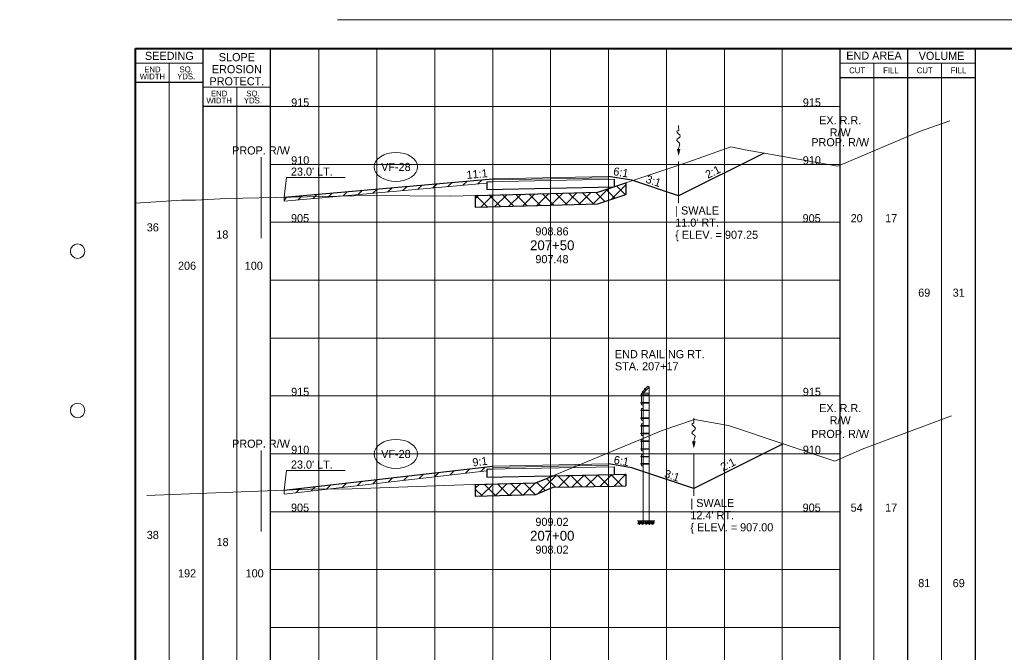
# Paper-space layout 'Layout1' of a CAD drawing. Header units: feet. Extents: x -1084 to 2301, y -843 to 1840.
# Tile 40 of 46: x -10 to 75, y 1548 to 1602. Entities that reach past the tile are written whole.
import ezdxf
from ezdxf.enums import TextEntityAlignment as Align

# ---------------------------------------------------------------- set-up
doc = ezdxf.new("R2010")
doc.units = ezdxf.units.FT
doc.header["$LTSCALE"] = 10
doc.header["$MEASUREMENT"] = 0
for name, pattern in [('cl5', [50, 1.25, -1.25, 45, -1.25, 1.25]), ('DGN Style 2', [42.257429, 25.354457, -16.902971]), ('DGN Style 3', [59.1604, 42.257429, -16.902971]), ('esmtrrex', [4.75, 0.8, -0.325, -0.325, 0.8, -0.3, 0.8, -0.3, 0.8, -0.3]), ('fencepr', [1, 0.925, 0.075]), ('rowpr', [5.45, 1, -0.225, -0.225, 4])]:
    doc.linetypes.add(name, pattern=pattern)
for name, color, linetype, lineweight in [('DR_P_Erosion_Control', 7, 'Continuous', 13), ('DR_P_Flow_Arrow', 151, 'Continuous', 13), ('DR_P_Text', 7, 'Continuous', 13), ('GE_P_CL_5', 7, 'cl5', 13), ('PV_P_Text', 7, 'Continuous', 13), ('RD_P_Cells', 7, 'Continuous', 0), ('RD_P_Fence', 230, 'fencepr', 13), ('RW_P_Fee_RW', 193, 'rowpr', 40), ('RW_X_Esmt_RR', 6, 'esmtrrex', 30), ('SH_Border', 7, 'Continuous', 40), ('SH_Data', 7, 'Continuous', 0), ('SH_Major_Grid_Line', 254, 'Continuous', 13), ('SH_Text', 7, 'Continuous', 13), ('TX_P_5', 7, 'Continuous', 13), ('TX_X_5', 7, 'Continuous', 0), ('XS_P_Finished_Grade', 3, 'Continuous', 30), ('XS_P_Pavt_Surface', 251, 'Continuous', 13), ('XS_P_Subgrade', 4, 'Continuous', 30), ('XS_P_Undercut', 230, 'Continuous', 30), ('XS_X_Ground_Line', 3, 'DGN Style 2', 13)]:
    doc.layers.add(name, color=color, linetype=linetype, lineweight=lineweight)
doc.layers.add('SH_Cut_Line', color=7, linetype='DGN Style 3', lineweight=0, plot=False)
doc.layers.add('XS_P_Pavt_Layers', color=251, linetype='Continuous', lineweight=0, transparency=0.5)
doc.styles.add('Slanted-Normal LS 0.50', font='font31.shx', dxfattribs={"height": 0.14})
doc.styles.add('Slanted-Sub Title', font='font31.shx', dxfattribs={"height": 0.17})
doc.styles.add('Style-font30', font='font30.shx')
doc.styles.add('Style-font31', font='font31.shx')

# ---------------------------------------------------------------- blocks, each defined once
blk = doc.blocks.new('XS POINT_307')
at = {"layer": 'RW_X_Esmt_RR', "linetype": 'DGN Style 3', "lineweight": 0}
blk.add_line((0, 3.5), (0, -3.5), dxfattribs=at)
blk = doc.blocks.new('GPKLBL_383')
at = {"layer": 'TX_P_5', "linetype": 'Continuous', "insert": (-0.511, 0.978), "char_height": 0.7, "attachment_point": 1, "rotation": 350.53768, "line_spacing_factor": 0.6, "style": 'Style-font31'}
blk.add_mtext('3:1', dxfattribs=at)
blk = doc.blocks.new('GPKLBL_384')
at = {"layer": 'TX_P_5', "linetype": 'Continuous', "extrusion": (0, 0, -1), "insert": (-0.489, 0.975), "char_height": 0.7, "attachment_point": 3, "text_direction": (-0.986394, 0.164399, 0), "line_spacing_factor": 0.6, "style": 'Style-font31'}
blk.add_mtext('2:1', dxfattribs=at)
blk = doc.blocks.new('GPKLBL_385')
at = {"layer": 'TX_P_5', "linetype": 'Continuous', "insert": (-0.511, 0.978), "char_height": 0.7, "attachment_point": 1, "rotation": 350.53768, "line_spacing_factor": 0.6, "style": 'Style-font31'}
blk.add_mtext('6:1', dxfattribs=at)
blk = doc.blocks.new('DFL-P_71')
at = {"layer": 'DR_P_Flow_Arrow', "color": 151, "linetype": 'Continuous', "lineweight": 13}
blk.add_open_spline([(-0.08, 0), (-0.081, 0), (-0.082, 0), (-0.083, 0), (-0.094, 0), (-0.105, 0.005), (-0.116, 0.008), (-0.123, 0.01), (-0.131, 0.013), (-0.137, 0.015), (-0.152, 0.02), (-0.165, -0.02), (-0.179, -0.022), (-0.195, -0.023), (-0.212, 0.018), (-0.228, 0.019), (-0.245, 0.021), (-0.266, -0.028), (-0.284, -0.022), (-0.29, -0.02), (-0.287, 0.001), (-0.295, 0.001), (-0.313, 0), (-0.332, 0), (-0.35, 0)], degree=3, knots=[0, 0, 0, 0, 0.009646, 0.009646, 0.009646, 0.112481, 0.112481, 0.112481, 0.179673, 0.179673, 0.179673, 0.350625, 0.350625, 0.350625, 0.544565, 0.544565, 0.544565, 0.756426, 0.756426, 0.756426, 0.832712, 0.832712, 0.832712, 1, 1, 1, 1], dxfattribs=at)
at = {"layer": 'DR_P_Flow_Arrow', "color": 151, "linetype": 'Continuous', "lineweight": 0, "extrusion": (0, 0, -1)}
blk.add_solid([(0.08, 0.021), (0, 0), (0.08, -0.021)], dxfattribs=at)
blk = doc.blocks.new('RCP_1')
at = {"layer": 'RD_P_Cells'}
for points, knots in [([(0.02, 0.09), (0.03, 0.1), (0.05, 0.11), (0.07, 0.11), (0.07, 0.12), (0.08, 0.1), (0.08, 0.09), (0.08, 0.08), (0.07, 0.07), (0.06, 0.06), (0.05, 0.05), (0.02, 0.04), (0.02, 0.05), (0.01, 0.06), (0.01, 0.07), (0.01, 0.08), (0.01, 0.08), (0.01, 0.08), (0.01, 0.09), (0.02, 0.09), (0.02, 0.09), (0.02, 0.09)], [0, 0, 0, 0, 0.258176, 0.258176, 0.258176, 0.385117, 0.385117, 0.385117, 0.555016, 0.555016, 0.555016, 0.785627, 0.785627, 0.785627, 0.908123, 0.908123, 0.908123, 0.969027, 0.969027, 0.969027, 1, 1, 1, 1]), ([(0.05, 0.33), (0.06, 0.33), (0.06, 0.34), (0.07, 0.34), (0.08, 0.35), (0.09, 0.35), (0.1, 0.35), (0.11, 0.35), (0.12, 0.35), (0.12, 0.34), (0.13, 0.33), (0.13, 0.33), (0.13, 0.32), (0.12, 0.31), (0.12, 0.3), (0.11, 0.29), (0.1, 0.28), (0.09, 0.28), (0.08, 0.28), (0.07, 0.28), (0.05, 0.27), (0.04, 0.28), (0.04, 0.29), (0.03, 0.29), (0.03, 0.3), (0.03, 0.31), (0.04, 0.32), (0.04, 0.32), (0.04, 0.32), (0.04, 0.33), (0.05, 0.33)], [0, 0, 0, 0, 0.107172, 0.107172, 0.107172, 0.224609, 0.224609, 0.224609, 0.311187, 0.311187, 0.311187, 0.390245, 0.390245, 0.390245, 0.521508, 0.521508, 0.521508, 0.650159, 0.650159, 0.650159, 0.785017, 0.785017, 0.785017, 0.874079, 0.874079, 0.874079, 0.953282, 0.953282, 0.953282, 1, 1, 1, 1]), ([(0.16, 0.26), (0.17, 0.26), (0.19, 0.27), (0.2, 0.27), (0.22, 0.27), (0.22, 0.25), (0.23, 0.23), (0.23, 0.22), (0.23, 0.2), (0.22, 0.19), (0.2, 0.18), (0.19, 0.17), (0.17, 0.17), (0.16, 0.16), (0.14, 0.16), (0.13, 0.17), (0.12, 0.17), (0.11, 0.18), (0.11, 0.18), (0.1, 0.2), (0.1, 0.22), (0.11, 0.23), (0.11, 0.24), (0.12, 0.24), (0.13, 0.25), (0.13, 0.25), (0.14, 0.26), (0.15, 0.26), (0.15, 0.26), (0.15, 0.26), (0.16, 0.26)], [0, 0, 0, 0, 0.126661, 0.126661, 0.126661, 0.253188, 0.253188, 0.253188, 0.368171, 0.368171, 0.368171, 0.509113, 0.509113, 0.509113, 0.63015, 0.63015, 0.63015, 0.70369, 0.70369, 0.70369, 0.826515, 0.826515, 0.826515, 0.907901, 0.907901, 0.907901, 0.976801, 0.976801, 0.976801, 1, 1, 1, 1]), ([(0.16, 0.11), (0.17, 0.11), (0.18, 0.11), (0.19, 0.12), (0.21, 0.12), (0.23, 0.12), (0.25, 0.1), (0.26, 0.09), (0.26, 0.07), (0.26, 0.06), (0.25, 0.05), (0.24, 0.03), (0.23, 0.02), (0.21, 0), (0.18, 0), (0.16, 0.01), (0.15, 0.02), (0.13, 0.03), (0.13, 0.05), (0.12, 0.06), (0.13, 0.07), (0.14, 0.08), (0.14, 0.09), (0.14, 0.09), (0.15, 0.1), (0.15, 0.1), (0.15, 0.1), (0.16, 0.11)], [0, 0, 0, 0, 0.098896, 0.098896, 0.098896, 0.24332, 0.24332, 0.24332, 0.355319, 0.355319, 0.355319, 0.496743, 0.496743, 0.496743, 0.673566, 0.673566, 0.673566, 0.816859, 0.816859, 0.816859, 0.906168, 0.906168, 0.906168, 0.969895, 0.969895, 0.969895, 1, 1, 1, 1]), ([(0.29, 0.35), (0.3, 0.35), (0.31, 0.36), (0.32, 0.36), (0.34, 0.36), (0.34, 0.33), (0.34, 0.32), (0.33, 0.31), (0.32, 0.3), (0.31, 0.3), (0.3, 0.29), (0.28, 0.29), (0.27, 0.3), (0.27, 0.31), (0.27, 0.32), (0.27, 0.33), (0.27, 0.33), (0.28, 0.34), (0.28, 0.34), (0.28, 0.35), (0.28, 0.35), (0.29, 0.35)], [0, 0, 0, 0, 0.188286, 0.188286, 0.188286, 0.356428, 0.356428, 0.356428, 0.541746, 0.541746, 0.541746, 0.732506, 0.732506, 0.732506, 0.852511, 0.852511, 0.852511, 0.937171, 0.937171, 0.937171, 1, 1, 1, 1]), ([(0.31, 0.2), (0.32, 0.21), (0.33, 0.21), (0.34, 0.22), (0.35, 0.22), (0.36, 0.2), (0.36, 0.18), (0.37, 0.17), (0.36, 0.16), (0.35, 0.14), (0.34, 0.13), (0.33, 0.13), (0.32, 0.12), (0.31, 0.12), (0.3, 0.12), (0.29, 0.13), (0.28, 0.14), (0.27, 0.15), (0.27, 0.16), (0.28, 0.17), (0.28, 0.19), (0.29, 0.19), (0.29, 0.2), (0.3, 0.2), (0.31, 0.2)], [0, 0, 0, 0, 0.135762, 0.135762, 0.135762, 0.276579, 0.276579, 0.276579, 0.425633, 0.425633, 0.425633, 0.565886, 0.565886, 0.565886, 0.678149, 0.678149, 0.678149, 0.814077, 0.814077, 0.814077, 0.922173, 0.922173, 0.922173, 1, 1, 1, 1])]:
    blk.add_open_spline(points, degree=3, knots=knots, dxfattribs=at)
blk = doc.blocks.new('XS POINT_308')
at = {"layer": 'RW_P_Fee_RW', "linetype": 'Continuous', "lineweight": 13}
blk.add_line((0, 3.5), (0, -3.5), dxfattribs=at)
blk = doc.blocks.new('XS POINT_309')
at = {"layer": 'RW_P_Fee_RW', "linetype": 'Continuous', "lineweight": 13}
blk.add_line((0, 3.5), (0, -3.5), dxfattribs=at)
blk = doc.blocks.new('GPKLBL_386')
at = {"layer": 'TX_P_5', "linetype": 'Continuous', "extrusion": (0, 0, -1), "insert": (-0.462, 0.97), "char_height": 0.7, "attachment_point": 3, "text_direction": (-0.986394, 0.164399, 0), "line_spacing_factor": 0.6, "style": 'Style-font31'}
blk.add_mtext('9:1', dxfattribs=at)
blk = doc.blocks.new('XS POINT_310')
at = {"layer": 'RW_X_Esmt_RR', "linetype": 'DGN Style 3', "lineweight": 0}
blk.add_line((0, 3.5), (0, -3.5), dxfattribs=at)
blk = doc.blocks.new('GPKLBL_387')
at = {"layer": 'TX_P_5', "linetype": 'Continuous', "insert": (-0.511, 0.978), "char_height": 0.7, "attachment_point": 1, "rotation": 350.53768, "line_spacing_factor": 0.6, "style": 'Style-font31'}
blk.add_mtext('3:1', dxfattribs=at)
blk = doc.blocks.new('GPKLBL_388')
at = {"layer": 'TX_P_5', "linetype": 'Continuous', "extrusion": (0, 0, -1), "insert": (-0.489, 0.975), "char_height": 0.7, "attachment_point": 3, "text_direction": (-0.986394, 0.164399, 0), "line_spacing_factor": 0.6, "style": 'Style-font31'}
blk.add_mtext('2:1', dxfattribs=at)
blk = doc.blocks.new('GPKLBL_389')
at = {"layer": 'TX_P_5', "linetype": 'Continuous', "insert": (-0.511, 0.978), "char_height": 0.7, "attachment_point": 1, "rotation": 350.53768, "line_spacing_factor": 0.6, "style": 'Style-font31'}
blk.add_mtext('6:1', dxfattribs=at)
blk = doc.blocks.new('DFL-P_72')
at = {"layer": 'DR_P_Flow_Arrow', "color": 151, "linetype": 'Continuous', "lineweight": 13}
blk.add_open_spline([(-0.08, 0), (-0.081, 0), (-0.082, 0), (-0.083, 0), (-0.094, 0), (-0.105, 0.005), (-0.116, 0.008), (-0.123, 0.01), (-0.131, 0.013), (-0.137, 0.015), (-0.152, 0.02), (-0.165, -0.02), (-0.179, -0.022), (-0.195, -0.023), (-0.212, 0.018), (-0.228, 0.019), (-0.245, 0.021), (-0.266, -0.028), (-0.284, -0.022), (-0.29, -0.02), (-0.287, 0.001), (-0.295, 0.001), (-0.313, 0), (-0.332, 0), (-0.35, 0)], degree=3, knots=[0, 0, 0, 0, 0.009646, 0.009646, 0.009646, 0.112481, 0.112481, 0.112481, 0.179673, 0.179673, 0.179673, 0.350625, 0.350625, 0.350625, 0.544565, 0.544565, 0.544565, 0.756426, 0.756426, 0.756426, 0.832712, 0.832712, 0.832712, 1, 1, 1, 1], dxfattribs=at)
at = {"layer": 'DR_P_Flow_Arrow', "color": 151, "linetype": 'Continuous', "lineweight": 0, "extrusion": (0, 0, -1)}
blk.add_solid([(0.08, 0.021), (0, 0), (0.08, -0.021)], dxfattribs=at)
blk = doc.blocks.new('XS POINT_311')
at = {"layer": 'RW_P_Fee_RW', "linetype": 'Continuous', "lineweight": 13}
blk.add_line((0, 3.5), (0, -3.5), dxfattribs=at)
blk = doc.blocks.new('XS POINT_312')
at = {"layer": 'RW_P_Fee_RW', "linetype": 'Continuous', "lineweight": 13}
blk.add_line((0, 3.5), (0, -3.5), dxfattribs=at)
blk = doc.blocks.new('GPKLBL_390')
at = {"layer": 'TX_P_5', "linetype": 'Continuous', "extrusion": (0, 0, -1), "insert": (-0.462, 0.97), "char_height": 0.7, "attachment_point": 3, "text_direction": (-0.986394, 0.164399, 0), "line_spacing_factor": 0.6, "style": 'Style-font31'}
blk.add_mtext('11:1', dxfattribs=at)

psp = doc.layouts.get("Layout1")

# ---------------------------------------------------------------- hatches: boundary and pattern name
at = {"layer": 'DR_P_Erosion_Control'}
h = psp.add_hatch(dxfattribs=at)
h.set_pattern_fill('HATCH', color=256, style=0, pattern_type=2)
h.set_pattern_definition([(45, (28.4612, 1588.4006), (-0.589255, 0.589255), [])])
h.paths.add_polyline_path([(30.332, 1588.496), (30.832, 1588.506), (30.832, 1588.652), (30.832, 1588.756), (12.832, 1587.16), (12.832, 1586.83), (30.332, 1588.382)])
h = psp.add_hatch(dxfattribs=at)
h.set_pattern_fill('HATCH', color=256, style=0, pattern_type=2)
h.set_pattern_definition([(45, (27.3334, 1563.3536), (-0.589255, 0.589255), [])])
h.paths.add_polyline_path([(30.332, 1563.662), (30.832, 1563.672), (30.832, 1563.817), (30.832, 1563.922), (12.832, 1561.855), (12.832, 1561.525), (30.332, 1563.534)])
at = {"layer": 'XS_P_Undercut', "lineweight": 0}
h = psp.add_hatch(dxfattribs=at)
h.set_pattern_fill('CROSSHATCH', color=256, style=0, pattern_type=2)
h.set_pattern_definition([(45, (40.1085, 1587.1919), (-0.589255, 0.589255), []), (315, (40.1085, 1587.1919), (0.589255, 0.589255), [])])
h.paths.add_polyline_path([(39.919, 1587.595), (35.833, 1587.482), (29.332, 1587.304), (29.332, 1586.304), (35.833, 1586.482), (39.919, 1586.595), (42.332, 1587.408), (42.332, 1588.408), (41.332, 1588.071), (41.332, 1588.05), (41.266, 1588.048)])
h = psp.add_hatch(dxfattribs=at)
h.set_pattern_fill('CROSSHATCH', color=256, style=0, pattern_type=2)
h.set_pattern_definition([(45, (39.3155, 1562.5739), (-0.589255, 0.589255), []), (315, (39.3155, 1562.5739), (0.589255, 0.589255), [])])
h.paths.add_polyline_path([(42.332, 1562.235), (42.332, 1563.235), (41.332, 1563.215), (36.043, 1563.109), (35.832, 1563.022), (34.545, 1562.488), (29.332, 1562.344), (29.332, 1561.344), (34.545, 1561.488), (36.043, 1562.109), (41.332, 1562.215)])

# ---------------------------------------------------------------- linework, layer by layer
at = {"layer": 'DR_P_Erosion_Control'}
for p, q in [((12.832, 1586.83), (30.332, 1588.382)), ((12.832, 1586.83), (12.832, 1587.16)), ((12.832, 1561.525), (30.332, 1563.534)), ((12.832, 1561.525), (12.832, 1561.855))]:
    psp.add_line(p, q, dxfattribs=at)
at = {"layer": 'DR_P_Erosion_Control', "flags": 128}
for points in [[(30.332, 1588.496), (30.832, 1588.506), (30.832, 1588.652), (30.832, 1588.756), (12.832, 1587.16), (12.832, 1586.83), (30.332, 1588.382), (30.332, 1588.496)], [(30.332, 1563.662), (30.832, 1563.672), (30.832, 1563.817), (30.832, 1563.922), (12.832, 1561.855), (12.832, 1561.525), (30.332, 1563.534), (30.332, 1563.662)]]:
    psp.add_lwpolyline(points, close=True, dxfattribs=at)
at = {"layer": 'DR_P_Text'}
for p, q in [((12.832, 1587.16), (13.044, 1588.87)), ((13.044, 1588.87), (18.092, 1588.87)), ((12.832, 1561.855), (13.044, 1563.565)), ((13.044, 1563.565), (18.092, 1563.565))]:
    psp.add_line(p, q, dxfattribs=at)
at = {"layer": 'DR_P_Text', "color": 7, "linetype": 'Continuous', "lineweight": 13}
for centre in [(22.477, 1589.779), (22.477, 1564.985)]:
    psp.add_ellipse(centre, major_axis=(1.875, 0), ratio=0.666667, dxfattribs=at)
at = {"layer": 'GE_P_CL_5'}
for p, q in [((46.887, 1590.252), (46.887, 1586.649)), ((48.197, 1564.981), (48.197, 1561.378))]:
    psp.add_line(p, q, dxfattribs=at)
at = {"layer": 'RD_P_Fence', "linetype": 'Continuous'}
for p, q in [((44.24, 1570.836), (43.74, 1570.336)), ((44.332, 1570.099), (43.625, 1570.099)), ((44.332, 1570.057), (43.625, 1570.057)), ((43.666, 1570.12), (43.645, 1570.12)), ((43.645, 1570.037), (43.645, 1570.12)), ((43.666, 1570.037), (43.645, 1570.037)), ((43.832, 1570.243), (43.666, 1570.243)), ((43.666, 1569.243), (43.666, 1570.243)), ((44.332, 1570.743), (43.832, 1570.243)), ((43.832, 1570.243), (43.832, 1559.214)), ((44.332, 1570.243), (43.832, 1570.243)), ((43.946, 1570.571), (44.004, 1570.63)), ((44.089, 1570.458), (43.946, 1570.6)), ((43.96, 1570.557), (43.946, 1570.571)), ((44.118, 1570.487), (43.976, 1570.63)), ((44.019, 1570.615), (44.004, 1570.63)), ((44.332, 1570.743), (44.332, 1559.214)), ((44.332, 1569.429), (43.625, 1569.429)), ((44.332, 1569.387), (43.625, 1569.387)), ((43.666, 1569.45), (43.645, 1569.45)), ((43.645, 1569.367), (43.645, 1569.45)), ((43.666, 1569.367), (43.645, 1569.367)), ((43.832, 1569.243), (43.666, 1569.243)), ((44.332, 1568.769), (43.625, 1568.769)), ((44.332, 1568.727), (43.625, 1568.727)), ((43.666, 1568.79), (43.645, 1568.79)), ((43.645, 1568.707), (43.645, 1568.79)), ((43.666, 1568.707), (43.645, 1568.707)), ((43.832, 1568.913), (43.666, 1568.913)), ((43.666, 1567.913), (43.666, 1568.913)), ((44.332, 1568.099), (43.625, 1568.099)), ((44.332, 1568.057), (43.625, 1568.057)), ((44.332, 1567.439), (43.625, 1567.439)), ((43.666, 1568.12), (43.645, 1568.12)), ((43.645, 1568.037), (43.645, 1568.12)), ((43.666, 1568.037), (43.645, 1568.037)), ((43.666, 1567.46), (43.645, 1567.46)), ((43.645, 1567.377), (43.645, 1567.46)), ((43.832, 1567.913), (43.666, 1567.913)), ((43.832, 1567.583), (43.666, 1567.583)), ((43.666, 1566.583), (43.666, 1567.583)), ((44.332, 1567.397), (43.625, 1567.397)), ((44.332, 1566.769), (43.625, 1566.769)), ((44.332, 1566.727), (43.625, 1566.727)), ((43.666, 1567.377), (43.645, 1567.377)), ((43.666, 1566.79), (43.645, 1566.79)), ((43.645, 1566.707), (43.645, 1566.79)), ((43.666, 1566.707), (43.645, 1566.707)), ((43.832, 1566.583), (43.666, 1566.583)), ((44.332, 1566.109), (43.625, 1566.109)), ((44.332, 1566.067), (43.625, 1566.067)), ((43.666, 1566.13), (43.645, 1566.13)), ((43.645, 1566.047), (43.645, 1566.13)), ((43.666, 1566.047), (43.645, 1566.047)), ((43.832, 1566.253), (43.666, 1566.253)), ((43.666, 1565.253), (43.666, 1566.253)), ((44.332, 1565.439), (43.625, 1565.439)), ((44.332, 1565.397), (43.625, 1565.397)), ((43.666, 1565.46), (43.645, 1565.46)), ((43.645, 1565.377), (43.645, 1565.46)), ((43.666, 1565.377), (43.645, 1565.377)), ((43.832, 1565.253), (43.666, 1565.253)), ((43.832, 1564.923), (43.666, 1564.923)), ((43.666, 1563.965), (43.666, 1564.923)), ((44.332, 1564.779), (43.625, 1564.779)), ((44.332, 1564.737), (43.625, 1564.737)), ((44.332, 1564.151), (43.625, 1564.151)), ((44.332, 1564.109), (43.625, 1564.109)), ((43.666, 1564.8), (43.645, 1564.8)), ((43.645, 1564.717), (43.645, 1564.8)), ((43.666, 1564.717), (43.645, 1564.717)), ((43.666, 1564.172), (43.645, 1564.172)), ((43.645, 1564.089), (43.645, 1564.172)), ((43.666, 1564.089), (43.645, 1564.089)), ((43.832, 1563.965), (43.666, 1563.965)), ((44.332, 1559.214), (43.832, 1559.214))]:
    psp.add_line(p, q, dxfattribs=at)
at = {"layer": 'RD_P_Fence'}
for p, q in [((44.332, 1570.743), (44.24, 1570.836)), ((43.625, 1570.057), (43.625, 1570.099)), ((43.832, 1570.243), (43.74, 1570.336)), ((43.946, 1570.6), (43.976, 1570.63)), ((43.625, 1569.387), (43.625, 1569.429)), ((43.625, 1568.727), (43.625, 1568.769)), ((43.625, 1568.057), (43.625, 1568.099)), ((43.625, 1567.397), (43.625, 1567.439)), ((43.625, 1566.727), (43.625, 1566.769)), ((43.625, 1566.067), (43.625, 1566.109)), ((43.625, 1565.397), (43.625, 1565.439)), ((43.625, 1564.737), (43.625, 1564.779)), ((43.625, 1564.109), (43.625, 1564.151))]:
    psp.add_line(p, q, dxfattribs=at)
at = {"layer": 'RD_P_Fence', "ltscale": 1.166667, "extrusion": (0, 0, -1)}
for centre in [(-44.318, 1570.078), (-44.318, 1569.408), (-44.318, 1568.748), (-44.318, 1568.078), (-44.318, 1567.418), (-44.318, 1566.748), (-44.318, 1566.088), (-44.318, 1565.418), (-44.318, 1564.758), (-44.318, 1564.13)]:
    psp.add_arc(centre, 0.03, 119.86589, 240.13411, dxfattribs=at)
at = {"layer": 'SH_Border', "color": 7, "linetype": 'Continuous', "lineweight": 40, "flags": 128}
psp.add_lwpolyline([(0, 1600), (157.5, 1600), (157.5, 1495), (0, 1495), (0, 1600)], close=True, dxfattribs=at)
at = {"layer": 'SH_Border', "color": 7, "linetype": 'Continuous', "lineweight": 0}
for centre in [(-5, 1582.5), (-5, 1568.75)]:
    psp.add_circle(centre, 0.625, dxfattribs=at)
at = {"layer": 'SH_Cut_Line', "color": 7, "linetype": 'DGN Style 3', "lineweight": 0, "flags": 128}
psp.add_lwpolyline([(-10, 1492.5), (160, 1492.5), (160, 1602.5), (-10, 1602.5), (-10, 1492.5)], close=True, dxfattribs=at)
at = {"layer": 'SH_Data', "color": 7, "linetype": 'Continuous', "lineweight": 30}
for p, q in [((5.832, 1495), (5.832, 1600)), ((5.832, 1495), (5.832, 1600)), ((11.665, 1495), (11.665, 1600)), ((60.832, 1495), (60.832, 1600)), ((66.667, 1495), (66.667, 1600)), ((72.5, 1495), (72.5, 1600)), ((60.832, 1597.5), (72.5, 1597.5)), ((5.832, 1597.083), (0, 1597.083)), ((11.665, 1595), (5.832, 1595))]:
    psp.add_line(p, q, dxfattribs=at)
at = {"layer": 'SH_Data', "color": 7, "linetype": 'Continuous', "lineweight": 0}
for p, q in [((5.832, 1598.75), (0, 1598.75)), ((60.832, 1598.75), (72.5, 1598.75)), ((11.665, 1596.667), (5.832, 1596.667))]:
    psp.add_line(p, q, dxfattribs=at)
at = {"layer": 'SH_Data', "color": 7, "linetype": 'Continuous', "lineweight": 13}
for p, q in [((2.916, 1495), (2.916, 1598.75)), ((63.75, 1495), (63.75, 1598.75)), ((69.583, 1495), (69.583, 1598.75)), ((8.749, 1495), (8.749, 1596.667))]:
    psp.add_line(p, q, dxfattribs=at)
at = {"layer": 'SH_Major_Grid_Line', "color": 254, "linetype": 'Continuous', "lineweight": 13}
for p, q in [((15.832, 1495), (15.832, 1600)), ((20.832, 1495), (20.832, 1600)), ((25.832, 1495), (25.832, 1600)), ((30.832, 1495), (30.832, 1600)), ((35.833, 1495), (35.833, 1600)), ((40.832, 1495), (40.832, 1600)), ((45.833, 1495), (45.833, 1600)), ((50.833, 1495), (50.833, 1600)), ((55.833, 1495), (55.833, 1600)), ((5.832, 1595), (60.832, 1595)), ((11.665, 1590), (60.832, 1590)), ((11.665, 1585), (60.832, 1585)), ((11.665, 1580), (60.832, 1580)), ((11.665, 1575), (60.832, 1575)), ((11.665, 1570), (60.832, 1570)), ((11.665, 1565), (60.832, 1565)), ((11.665, 1560), (60.832, 1560)), ((11.665, 1555), (60.832, 1555)), ((11.665, 1550), (60.832, 1550))]:
    psp.add_line(p, q, dxfattribs=at)
at = {"layer": 'XS_P_Finished_Grade'}
for p, q in [((54.269, 1590.962), (46.887, 1587.271)), ((12.832, 1587.16), (30.832, 1588.756)), ((42.832, 1588.623), (40.832, 1588.956)), ((46.887, 1587.271), (42.832, 1588.623)), ((55.903, 1565.853), (48.197, 1562)), ((42.832, 1563.788), (40.832, 1564.122)), ((12.832, 1561.855), (30.832, 1563.922)), ((48.197, 1562), (42.832, 1563.788))]:
    psp.add_line(p, q, dxfattribs=at)
at = {"layer": 'XS_P_Pavt_Layers', "color": 2, "lineweight": 13}
for p, q in [((30.332, 1588.496), (41.332, 1588.716)), ((30.832, 1588.652), (40.832, 1588.852)), ((30.832, 1563.817), (40.832, 1564.017)), ((30.332, 1563.662), (41.332, 1563.882))]:
    psp.add_line(p, q, dxfattribs=at)
at = {"layer": 'XS_P_Pavt_Surface', "color": 193}
for p, q in [((30.832, 1588.756), (40.832, 1588.956)), ((30.832, 1588.756), (30.832, 1588.506)), ((40.832, 1588.956), (40.832, 1588.706)), ((30.832, 1563.922), (40.832, 1564.122)), ((40.832, 1564.122), (40.832, 1563.872)), ((30.832, 1563.922), (30.832, 1563.672))]:
    psp.add_line(p, q, dxfattribs=at)
at = {"layer": 'XS_P_Subgrade'}
for p, q in [((41.332, 1588.716), (41.332, 1588.05)), ((30.332, 1588.496), (30.332, 1587.83)), ((30.332, 1587.83), (41.332, 1588.05)), ((30.332, 1563.662), (30.332, 1562.995)), ((30.332, 1562.995), (41.332, 1563.215)), ((41.332, 1563.882), (41.332, 1563.215)), ((41.332, 1563.882), (41.332, 1563.215))]:
    psp.add_line(p, q, dxfattribs=at)
at = {"layer": 'XS_P_Subgrade', "lineweight": 13}
for p, q in [((43.832, 1559.214), (43.325, 1559.214)), ((44.332, 1559.214), (44.825, 1559.214))]:
    psp.add_line(p, q, dxfattribs=at)
at = {"layer": 'XS_P_Undercut'}
for p, q in [((42.332, 1588.408), (42.332, 1587.408)), ((29.332, 1587.304), (29.332, 1586.304)), ((42.332, 1563.235), (42.332, 1562.235)), ((29.332, 1562.344), (29.332, 1561.344))]:
    psp.add_line(p, q, dxfattribs=at)
at = {"layer": 'XS_P_Undercut', "flags": 128}
for points in [[(29.332, 1587.304), (35.833, 1587.482), (39.919, 1587.595), (42.332, 1588.408)], [(29.332, 1586.304), (35.833, 1586.482), (39.919, 1586.595), (42.332, 1587.408)], [(29.332, 1562.344), (34.545, 1562.488), (36.043, 1563.109), (41.332, 1563.215), (42.332, 1563.235)], [(29.332, 1561.344), (34.545, 1561.488), (36.043, 1562.109), (41.332, 1562.215), (42.332, 1562.235)]]:
    psp.add_lwpolyline(points, dxfattribs=at)
at = {"layer": 'XS_P_Undercut', "lineweight": 0, "flags": 128}
for points in [[(39.919, 1587.595), (35.833, 1587.482), (29.332, 1587.304), (29.332, 1586.304), (35.833, 1586.482), (39.919, 1586.595), (42.332, 1587.408), (42.332, 1588.408), (41.332, 1588.071), (41.332, 1588.05), (41.266, 1588.048), (39.919, 1587.595)], [(42.332, 1562.235), (42.332, 1563.235), (41.332, 1563.215), (36.043, 1563.109), (35.832, 1563.022), (34.545, 1562.488), (29.332, 1562.344), (29.332, 1561.344), (34.545, 1561.488), (36.043, 1562.109), (41.332, 1562.215), (42.332, 1562.235)]]:
    psp.add_lwpolyline(points, close=True, dxfattribs=at)
at = {"layer": 'XS_X_Ground_Line', "flags": 128}
for points in [[(0, 1586.657), (3.981, 1586.913), (5.178, 1586.904), (7.865, 1587.049), (13.456, 1587.174), (20.19, 1587.304), (27.19, 1587.245), (35.833, 1587.482), (39.919, 1587.595), (47.755, 1590.234), (51.379, 1591.518), (52.631, 1591.248), (60.642, 1589.847), (67.669, 1592.836), (70.29, 1593.753)], [(0.973, 1561.402), (1.684, 1561.433), (15.82, 1561.968), (17.904, 1561.95), (29.122, 1562.338), (34.545, 1562.488), (35.832, 1563.022), (45.462, 1567.016), (48.254, 1567.954), (51.194, 1567.436), (60.373, 1564.351), (62.722, 1565.393), (70.444, 1568.292)]]:
    psp.add_lwpolyline(points, dxfattribs=at)

# ---------------------------------------------------------------- block references
at = {"layer": 'DR_P_Flow_Arrow', "color": 151, "linetype": 'Continuous', "lineweight": 0, "xscale": 7.5, "yscale": 7.5, "zscale": 7.5, "rotation": 269.9999999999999}
for name, p in [('DFL-P_72', (46.887, 1590.734)), ('DFL-P_71', (48.197, 1565.463))]:
    psp.add_blockref(name, p, dxfattribs=at)
at = {"layer": 'RD_P_Cells', "xscale": 0.75, "yscale": 0.75, "zscale": 0.75}
for p in [(43.355, 1558.901), (43.636, 1558.901), (43.953, 1558.901), (44.22, 1558.901), (44.495, 1558.901)]:
    psp.add_blockref('RCP_1', p, dxfattribs=at)
at = {"layer": 'RW_P_Fee_RW', "linetype": 'Continuous', "lineweight": 13}
for name, p in [('XS POINT_312', (60.833, 1587.823)), ('XS POINT_311', (10.833, 1587.116)), ('XS POINT_309', (60.832, 1562.624)), ('XS POINT_308', (10.832, 1561.78))]:
    psp.add_blockref(name, p, dxfattribs=at)
at = {"layer": 'RW_X_Esmt_RR', "linetype": 'DGN Style 3', "lineweight": 0}
for name, p in [('XS POINT_310', (60.832, 1588.833)), ('XS POINT_307', (60.832, 1563.971))]:
    psp.add_blockref(name, p, dxfattribs=at)
at = {"layer": 'TX_P_5', "linetype": 'Continuous', "extrusion": (0, 0, -1)}
for name, p, rotation in [('GPKLBL_390', (-29.823, 1588.667), 4.395409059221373), ('GPKLBL_388', (-50.077, 1588.879), 342.8972601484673), ('GPKLBL_386', (-29.825, 1563.806), 2.913768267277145), ('GPKLBL_384', (-51.387, 1563.607), 342.8972601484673)]:
    psp.add_blockref(name, p, dxfattribs=dict(at, rotation=rotation))
at = {"layer": 'TX_P_5', "linetype": 'Continuous'}
for name, p in [('GPKLBL_389', (41.832, 1588.79)), ('GPKLBL_385', (41.873, 1563.866))]:
    psp.add_blockref(name, p, dxfattribs=at)
at = {"layer": 'TX_P_5', "linetype": 'Continuous', "rotation": 351.0273524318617}
for name, p in [('GPKLBL_387', (44.557, 1588.06)), ('GPKLBL_383', (46.164, 1562.609))]:
    psp.add_blockref(name, p, dxfattribs=at)

# ---------------------------------------------------------------- texts
at = {"layer": 'DR_P_Text', "color": 7, "lineweight": 13, "style": 'Style-font31'}
for p in [(22.477, 1589.779), (22.477, 1564.985)]:
    psp.add_text('VF-28', height=0.7, dxfattribs=at).set_placement(p, align=Align.MIDDLE_CENTER)
at = {"layer": 'DR_P_Text', "char_height": 0.7, "attachment_point": 1, "line_spacing_factor": 0.9, "style": 'Slanted-Normal LS 0.50'}
for insert in [(13.416, 1589.725), (13.416, 1564.42)]:
    psp.add_mtext("23.0' LT.", dxfattribs=dict(at, insert=insert))
at = {"layer": 'PV_P_Text', "style": 'Slanted-Normal LS 0.50'}
for s, p in [('908.86', (35.95, 1583.864)), ('909.02', (35.95, 1558.772))]:
    psp.add_text(s, height=0.7, dxfattribs=at).set_placement(p, align=Align.CENTER)
at = {"layer": 'RW_P_Fee_RW', "linetype": 'Continuous', "lineweight": 13, "char_height": 0.7, "attachment_point": 2, "line_spacing_factor": 0.9, "style": 'Style-font31'}
for insert in [(60.833, 1592.265), (10.833, 1591.558), (60.832, 1567.066), (10.832, 1566.222)]:
    psp.add_mtext('PROP. R/W', dxfattribs=dict(at, insert=insert))
at = {"layer": 'RW_X_Esmt_RR', "linetype": 'Continuous', "lineweight": 0, "char_height": 0.7, "attachment_point": 8, "line_spacing_factor": 0.9, "style": 'Style-font31'}
for insert in [(60.832, 1592.4), (60.832, 1567.538)]:
    psp.add_mtext('EX. R.R.\\PR/W', dxfattribs=dict(at, insert=insert))
at = {"layer": 'SH_Data', "color": 7, "linetype": 'Continuous', "lineweight": 13, "style": 'Style-font30'}
for s, p in [('SEEDING', (2.918, 1599.375)), ('END AREA', (63.75, 1599.397)), ('VOLUME', (69.586, 1599.375))]:
    psp.add_text(s, height=0.7, dxfattribs=at).set_placement(p, align=Align.MIDDLE_CENTER)
at = {"layer": 'SH_Data', "color": 7, "linetype": 'Continuous', "lineweight": 0, "style": 'Style-font30'}
for s, p in [('CUT', (62.293, 1598.125)), ('FILL', (65.209, 1598.125)), ('CUT', (68.127, 1598.125)), ('FILL', (71.042, 1598.125))]:
    psp.add_text(s, height=0.5, dxfattribs=at).set_placement(p, align=Align.MIDDLE_CENTER)
at = {"layer": 'SH_Data', "color": 7, "linetype": 'Continuous', "lineweight": 13, "insert": (8.749, 1598.217), "char_height": 0.7, "attachment_point": 5, "line_spacing_factor": 0.892896, "style": 'Style-font30'}
psp.add_mtext('SLOPE\\PEROSION\\PPROTECT.', dxfattribs=at)
at = {"layer": 'SH_Data', "color": 7, "linetype": 'Continuous', "lineweight": 0, "char_height": 0.7, "attachment_point": 5, "line_spacing_factor": 0.728571, "style": 'Style-font30'}
for s, insert in [('\\H0.714286x;END\\PWIDTH', (1.458, 1597.9)), ('\\H0.714286x;SQ.\\PYDS.', (4.374, 1597.9)), ('\\H0.714286x;END\\PWIDTH', (7.22, 1595.817)), ('\\H0.714286x;SQ.\\PYDS.', (10.136, 1595.817))]:
    psp.add_mtext(s, dxfattribs=dict(at, insert=insert))
at = {"layer": 'SH_Text', "style": 'Style-font31'}
for s, p in [('915', (14.218, 1595)), ('915', (58.386, 1595)), ('910', (14.218, 1590)), ('910', (58.386, 1590)), ('905', (14.202, 1585)), ('905', (58.369, 1585)), ('20', (62.256, 1585)), ('17', (65.232, 1585)), ('36', (1.489, 1584.212)), ('18', (7.492, 1583.593)), ('206', (4.448, 1580.895)), ('100', (10.209, 1580.895)), ('69', (68.088, 1578.569)), ('31', (71.065, 1578.569)), ('915', (14.218, 1570)), ('915', (58.386, 1570)), ('910', (14.218, 1565)), ('910', (58.386, 1565)), ('905', (14.202, 1560)), ('905', (58.369, 1560)), ('54', (62.256, 1560)), ('17', (65.232, 1560)), ('38', (1.489, 1557.641)), ('18', (7.514, 1557.021)), ('192', (4.448, 1554.324)), ('100', (10.283, 1554.324)), ('81', (68.088, 1553.481)), ('69', (71.065, 1553.481))]:
    psp.add_text(s, height=0.7, dxfattribs=at).set_placement(p, align=Align.CENTER)
at = {"layer": 'SH_Text', "insert": (41.385, 1573.957), "char_height": 0.7, "attachment_point": 1, "line_spacing_factor": 0.9, "style": 'Slanted-Sub Title'}
psp.add_mtext('END RAILING RT.\\PSTA. 207+17', dxfattribs=at)
at = {"layer": 'TX_P_5', "style": 'Slanted-Sub Title'}
for s, p in [('207+50', (35.974, 1583.014)), ('207+00', (35.974, 1557.922))]:
    psp.add_text(s, height=0.85, dxfattribs=at).set_placement(p, align=Align.MIDDLE_CENTER)
at = {"layer": 'TX_P_5', "char_height": 0.7, "attachment_point": 1, "line_spacing_factor": 0.9, "style": 'Slanted-Normal LS 0.50'}
for s, insert in [("| SWALE\\P11.0' RT.\\P\\{ ELEV. = 907.25", (46.59, 1586.371)), ("| SWALE\\P12.4' RT.\\P\\{ ELEV. = 907.00", (47.9, 1561.1))]:
    psp.add_mtext(s, dxfattribs=dict(at, insert=insert))
at = {"layer": 'TX_X_5', "linetype": 'Continuous', "style": 'Style-font31'}
for s, p in [('907.48', (35.95, 1582.164)), ('908.02', (35.95, 1557.072))]:
    psp.add_text(s, height=0.7, dxfattribs=at).set_placement(p, align=Align.TOP_CENTER)

doc.saveas('drawing.dxf')
